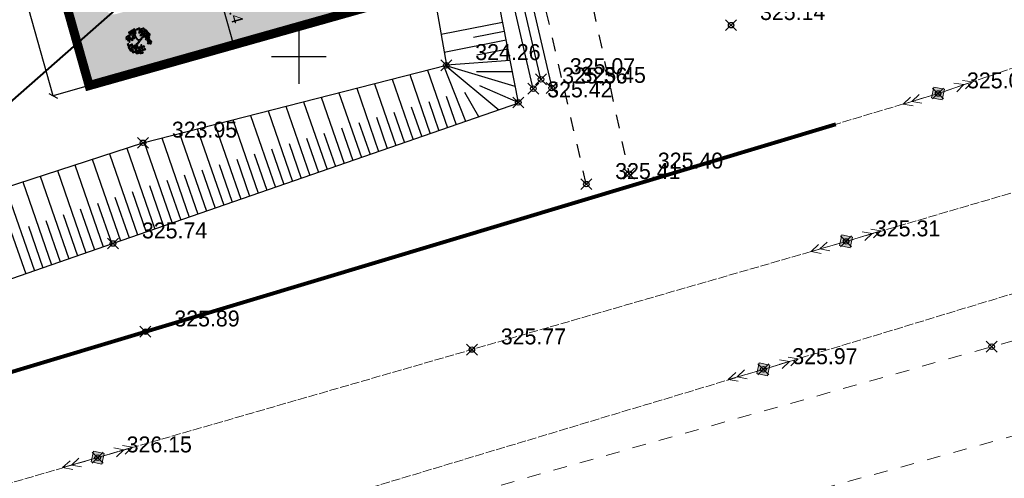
# Model space of a CAD drawing. Header units: metres. Extents: x 705573 to 711566, y 4301675 to 4311183.
# Tile 62 of 256: x 707613 to 707667, y 4308458 to 4308483. Entities that reach past the tile are written whole.
import ezdxf

# ---------------------------------------------------------------- set-up
doc = ezdxf.new("R2010")
doc.units = ezdxf.units.M
doc.header["$LTSCALE"] = 0.5
doc.header["$PDMODE"] = 35
doc.header["$PDSIZE"] = 0.3
for name, pattern in [('Auto_Street_NotBorder_Line_m1', [3, 1.5, -1.5]), ('Commnctn_Electr_VLP_High_Built_m1', [1, 1, 0]), ('JIS_09_08', [10.75, 8, -0.55, 0.55, -0.55, 0.55, -0.55]), ('Д_ТРОТ_ТРУБА', [3, 1.5, -1.5])]:
    doc.linetypes.add(name, pattern=pattern)
for name, color, linetype in [('(001) Сетка', 92, 'Continuous'), ('(004) Точки рельефа', 7, 'Continuous'), ('(025) Дорога', 7, 'Continuous'), ('(027) Гидрография', 7, 'Continuous'), ('(035) Откосы', 7, 'Continuous'), ('zelen', 69, 'Continuous')]:
    doc.layers.add(name, color=color, linetype=linetype)
doc.layers.add('AUTO#_ROADS_EXIST_L', color=7, linetype='Continuous', lineweight=15, true_color=0x000000)
doc.layers.add('COMMN_OBJCT_#####_B', color=7, linetype='Continuous', lineweight=15, true_color=0x000000)
for name, color, linetype, true_color in [('COMMN_OBJCT_ELCTR_B', 7, 'Continuous', 0x000000), ('COMMN_OBJCT_ELCTR_L', 7, 'Continuous', 0x000000), ('Штрих ГАЗОН', 7, 'Continuous', 0xc8e389)]:
    doc.layers.add(name, color=color, linetype=linetype, true_color=true_color)
doc.layers.add('Граница УЧАСТКА', color=7, linetype='Continuous', lineweight=140)
doc.styles.add('D-431', font='txt')
doc.styles.get("Standard").update_dxf_attribs({"font": 'times.ttf'})
doc.linetypes.add('FENCELINE1', pattern='A,6.35,-2.54,[133,ltypeshp.shx,S=2.54,R=0,X=-2.54,Y=0],-2.54,25.4', length=36.83)
doc.dimstyles.new('300', dxfattribs={"dimscale": 0.5, "dimtxt": 1.25, "dimasz": 0.75, "dimexe": 0, "dimexo": 0, "dimgap": 0.5, "dimtad": 1, "dimdec": 1, "dimzin": 0, "dimdsep": 46, "dimtxsty": 'Standard', "dimblk": 'OBLIQUE', "dimcen": 0, "dimclrd": 256, "dimclre": 256, "dimclrt": 256, "dimadec": 1, "dimazin": 0, "dimtfac": 1, "dimtdec": 1, "dimtofl": 0, "dimtmove": 0, "dimatfit": 3, "dimfxl": 3, "dimtfill": 2, "dimtfillclr": 7, "dimtolj": 1, "dimtzin": 0, "dimlwd": 25, "dimlwe": -1, "dimarcsym": 0})

# ---------------------------------------------------------------- blocks, each defined once
blk = doc.blocks.new('CommnctnPoleRCsquare_m1')
at = {"layer": 'COMMN_OBJCT_#####_B', "lineweight": 13, "true_color": 0xfffffe}
blk.add_hatch(color=7, dxfattribs=at).paths.add_polyline_path([(-0.6, 0.6), (-0.6, -0.6), (0.6, -0.6), (0.6, 0.6)])
at = {"layer": 'COMMN_OBJCT_#####_B', "lineweight": 13, "true_color": 0x000000}
blk.add_hatch(color=18, dxfattribs=at).paths.add_polyline_path([(-0.1, 0, 1), (0.1, 0, 1)])
at = {"layer": 'COMMN_OBJCT_#####_B', "color": 18, "lineweight": 9, "true_color": 0x000000}
blk.add_lwpolyline([(0.6, 0.6), (-0.6, 0.6), (-0.6, -0.6), (0.6, -0.6)], close=True, dxfattribs=at)
blk.add_circle((0, 0), 0.1, dxfattribs=at)
blk = doc.blocks.new('ElectricHighVLP_m1')
at = {"layer": 'COMMN_OBJCT_ELCTR_B', "color": 18, "linetype": 'Continuous', "lineweight": 20, "true_color": 0x000000}
for p, q in [((0, 0), (4, 0)), ((3, 0), (2, 0.5)), ((3, 0), (2, -0.5)), ((4, 0), (3, 0.5)), ((4, 0), (3, -0.5))]:
    blk.add_line(p, q, dxfattribs=at)
blk = doc.blocks.new('Setka')
at = {"layer": '(001) Сетка'}
for p, q in [((0, 1.5), (0, -1.5)), ((-1.5, 0), (1.5, 0))]:
    blk.add_line(p, q, dxfattribs=at)
blk = doc.blocks.new('z_98')
at = {"color": 92, "linetype": 'Continuous'}
for p, q in [((-283, 404), (-250, 431)), ((-280, 380), (-283, 404)), ((-251, 376), (-280, 380)), ((-221, 417), (-251, 376)), ((-250, 431), (-221, 417)), ((-222, 354), (-189, 381)), ((-219, 429), (-187, 456)), ((-216, 405), (-219, 429)), ((-187, 401), (-216, 405)), ((-189, 381), (-160, 366)), ((-187, 456), (-157, 442)), ((-157, 442), (-187, 401)), ((-158, 378), (-125, 405)), ((-155, 354), (-158, 378)), ((-96, 391), (-126, 350)), ((-125, 405), (-96, 391)), ((-95, 346), (-62, 373)), ((-62, 373), (-33, 358)), ((-1, 417), (16, 456)), ((14, 397), (-1, 417)), ((42, 407), (14, 397)), ((16, 456), (48, 457)), ((48, 457), (42, 407)), ((56, 418), (67, 445)), ((88, 379), (56, 418)), ((63, 350), (75, 377)), ((67, 445), (92, 442)), ((75, 377), (99, 374)), ((109, 404), (88, 379)), ((92, 442), (109, 404)), ((99, 374), (117, 336)), ((110, 404), (126, 444)), ((125, 384), (110, 404)), ((152, 395), (125, 384)), ((126, 444), (159, 445)), ((159, 445), (152, 395)), ((166, 406), (178, 433)), ((198, 367), (166, 406)), ((178, 433), (202, 430)), ((183, 389), (199, 428)), ((197, 369), (183, 389)), ((225, 380), (197, 369)), ((220, 391), (198, 367)), ((199, 428), (232, 430)), ((202, 430), (220, 391)), ((232, 430), (225, 380)), ((239, 390), (251, 418)), ((271, 351), (239, 390)), ((251, 418), (275, 415)), ((293, 376), (271, 351)), ((275, 415), (293, 376)), ((-474, 77), (-445, 92)), ((-472, 35), (-474, 77)), ((-451, 23), (-472, 35)), ((-455, 143), (-426, 157)), ((-453, 100), (-455, 143)), ((-432, 88), (-453, 100)), ((-430, 44), (-451, 23)), ((-445, 92), (-430, 44)), ((-438, 4), (-413, 48)), ((-408, -7), (-438, 4)), ((-436, 216), (-407, 231)), ((-435, 173), (-436, 216)), ((-413, 161), (-435, 173)), ((-411, 109), (-432, 88)), ((-426, 157), (-411, 109)), ((-417, 282), (-388, 296)), ((-416, 239), (-417, 282)), ((-394, 227), (-416, 239)), ((-393, 182), (-413, 161)), ((-413, 48), (-383, 47)), ((-378, 23), (-408, -7)), ((-407, 231), (-393, 182)), ((-400, 143), (-375, 187)), ((-370, 132), (-400, 143)), ((-374, 248), (-394, 227)), ((-389, 90), (-360, 104)), ((-388, 47), (-389, 90)), ((-388, 296), (-374, 248)), ((-366, 35), (-388, 47)), ((-383, 47), (-378, 23)), ((-375, 187), (-346, 186)), ((-370, 155), (-341, 170)), ((-340, 162), (-370, 132)), ((-369, 113), (-370, 155)), ((-347, 101), (-369, 113)), ((-345, 56), (-366, 35)), ((-360, 104), (-345, 56)), ((-353, 17), (-328, 61)), ((-323, 6), (-353, 17)), ((-327, 122), (-347, 101)), ((-346, 186), (-340, 162)), ((-343, 227), (-293, 234)), ((-334, 196), (-343, 227)), ((-341, 170), (-327, 122)), ((-340, 273), (-307, 300)), ((-336, 249), (-340, 273)), ((-307, 245), (-336, 249)), ((-292, 191), (-334, 196)), ((-328, 61), (-299, 60)), ((-293, 36), (-323, 6)), ((-322, 94), (-272, 100)), ((-312, 63), (-322, 94)), ((-319, 140), (-286, 166)), ((-315, 115), (-319, 140)), ((-286, 111), (-315, 115)), ((-270, 57), (-312, 63)), ((-307, 300), (-278, 286)), ((-278, 286), (-307, 245)), ((-299, 60), (-293, 36)), ((-293, 234), (-276, 210)), ((-276, 210), (-292, 191)), ((-287, 359), (-237, 365)), ((-277, 327), (-287, 359)), ((-286, 166), (-256, 152)), ((-256, 152), (-286, 111)), ((-235, 322), (-277, 327)), ((-276, 298), (-243, 325)), ((-273, 273), (-276, 298)), ((-243, 270), (-273, 273)), ((-272, 100), (-255, 76)), ((-255, 76), (-270, 57)), ((-255, 164), (-222, 191)), ((-251, 140), (-255, 164)), ((-222, 136), (-251, 140)), ((-243, 325), (-214, 310)), ((-214, 310), (-243, 270)), ((-237, 365), (-219, 341)), ((-219, 341), (-235, 322)), ((-225, 308), (-175, 314)), ((-216, 277), (-225, 308)), ((-219, 329), (-222, 354)), ((-222, 191), (-193, 177)), ((-193, 177), (-222, 136)), ((-189, 326), (-219, 329)), ((-174, 271), (-216, 277)), ((-160, 366), (-189, 326)), ((-188, 154), (-138, 161)), ((-178, 123), (-188, 154)), ((-184, 200), (-152, 227)), ((-181, 176), (-184, 200)), ((-152, 172), (-181, 176)), ((-136, 118), (-178, 123)), ((-175, 314), (-158, 290)), ((-158, 290), (-174, 271)), ((-162, 275), (-112, 282)), ((-152, 244), (-162, 275)), ((-158, 321), (-126, 348)), ((-155, 297), (-158, 321)), ((-126, 350), (-155, 354)), ((-126, 293), (-155, 297)), ((-110, 239), (-152, 244)), ((-152, 227), (-122, 213)), ((-122, 213), (-152, 172)), ((-138, 161), (-121, 137)), ((-121, 137), (-136, 118)), ((-126, 348), (-96, 334)), ((-96, 334), (-126, 293)), ((-121, 225), (-88, 252)), ((-117, 200), (-121, 225)), ((-88, 196), (-117, 200)), ((-112, 282), (-95, 258)), ((-95, 258), (-110, 239)), ((-91, 321), (-95, 346)), ((-62, 317), (-91, 321)), ((-88, 252), (-59, 237)), ((-59, 237), (-88, 196)), ((-33, 358), (-62, 317)), ((49, 283), (65, 323)), ((63, 263), (49, 283)), ((95, 311), (63, 350)), ((91, 274), (63, 263)), ((65, 323), (98, 324)), ((98, 324), (91, 274)), ((117, 336), (95, 311)), ((105, 285), (116, 312)), ((137, 246), (105, 285)), ((113, 217), (124, 244)), ((145, 178), (113, 217)), ((116, 312), (141, 309)), ((124, 244), (148, 241)), ((136, 238), (152, 277)), ((150, 218), (136, 238)), ((159, 270), (137, 246)), ((141, 309), (159, 270)), ((166, 202), (145, 178)), ((148, 241), (166, 202)), ((178, 228), (150, 218)), ((152, 277), (185, 278)), ((160, 102), (176, 141)), ((174, 82), (160, 102)), ((174, 338), (185, 365)), ((206, 299), (174, 338)), ((202, 92), (174, 82)), ((176, 141), (208, 142)), ((185, 278), (178, 228)), ((185, 365), (210, 362)), ((192, 239), (204, 266)), ((224, 200), (192, 239)), ((200, 171), (211, 199)), ((232, 132), (200, 171)), ((208, 142), (202, 92)), ((204, 266), (228, 263)), ((227, 323), (206, 299)), ((210, 362), (227, 323)), ((211, 199), (235, 195)), ((216, 103), (227, 130)), ((248, 64), (216, 103)), ((223, 35), (235, 62)), ((255, -4), (223, 35)), ((246, 225), (224, 200)), ((227, 130), (252, 127)), ((228, 263), (246, 225)), ((253, 157), (232, 132)), ((235, 195), (253, 157)), ((235, 62), (259, 59)), ((247, 323), (258, 350)), ((279, 284), (247, 323)), ((269, 89), (248, 64)), ((252, 127), (269, 89)), ((277, 21), (255, -4)), ((256, 180), (272, 219)), ((270, 160), (256, 180)), ((258, 350), (283, 347)), ((259, 59), (277, 21)), ((268, 325), (285, 364)), ((283, 305), (268, 325)), ((298, 170), (270, 160)), ((272, 219), (305, 220)), ((300, 308), (279, 284)), ((283, 347), (300, 308)), ((310, 316), (283, 305)), ((285, 364), (317, 366)), ((289, 39), (305, 78)), ((303, 19), (289, 39)), ((305, 220), (298, 170)), ((331, 29), (303, 19)), ((305, 78), (338, 79)), ((317, 366), (310, 316)), ((312, 181), (324, 208)), ((344, 142), (312, 181)), ((320, 113), (331, 141)), ((352, 74), (320, 113)), ((324, 208), (348, 205)), ((325, 326), (336, 354)), ((357, 287), (325, 326)), ((331, 141), (355, 137)), ((338, 79), (331, 29)), ((332, 258), (343, 286)), ((364, 219), (332, 258)), ((336, 354), (360, 351)), ((341, 203), (357, 242)), ((356, 183), (341, 203)), ((343, 286), (368, 283)), ((366, 167), (344, 142)), ((345, 40), (357, 67)), ((377, 1), (345, 40)), ((348, 205), (366, 167)), ((373, 99), (352, 74)), ((355, 137), (373, 99)), ((383, 193), (356, 183)), ((378, 312), (357, 287)), ((357, 242), (390, 243)), ((357, 67), (381, 64)), ((360, 351), (378, 312)), ((385, 244), (364, 219)), ((368, 283), (385, 244)), ((399, 26), (377, 1)), ((378, 59), (395, 98)), ((393, 39), (378, 59)), ((381, 64), (399, 26)), ((390, 243), (383, 193)), ((420, 49), (393, 39)), ((395, 98), (427, 99)), ((398, 204), (409, 231)), ((430, 165), (398, 204)), ((405, 136), (416, 163)), ((437, 97), (405, 136)), ((409, 231), (433, 228)), ((416, 163), (441, 160)), ((427, 99), (420, 49)), ((451, 189), (430, 165)), ((433, 228), (451, 189)), ((435, 60), (446, 87)), ((467, 21), (435, 60)), ((458, 121), (437, 97)), ((441, 160), (458, 121)), ((442, -8), (453, 19)), ((446, 87), (470, 84)), ((453, 19), (478, 16)), ((488, 46), (467, 21)), ((470, 84), (488, 46)), ((478, 16), (495, -22)), ((-457, -121), (-432, -100)), ((-447, -162), (-457, -121)), ((-453, -53), (-428, -32)), ((-442, -94), (-453, -53)), ((-423, -169), (-447, -162)), ((-419, -101), (-442, -94)), ((-432, -100), (-407, -144)), ((-428, -32), (-403, -76)), ((-407, -144), (-423, -169)), ((-403, -76), (-419, -101)), ((-415, -275), (-390, -254)), ((-405, -316), (-415, -275)), ((-410, -207), (-385, -186)), ((-400, -248), (-410, -207)), ((-407, -184), (-392, -136)), ((-375, -189), (-407, -184)), ((-381, -323), (-405, -316)), ((-376, -255), (-400, -248)), ((-392, -136), (-363, -131)), ((-390, -254), (-365, -298)), ((-385, -186), (-361, -230)), ((-365, -298), (-381, -323)), ((-361, -230), (-376, -255)), ((-352, -153), (-375, -189)), ((-366, -181), (-340, -161)), ((-355, -222), (-366, -181)), ((-365, -338), (-349, -290)), ((-332, -343), (-365, -338)), ((-363, -131), (-352, -153)), ((-361, -113), (-336, -93)), ((-350, -154), (-361, -113)), ((-332, -230), (-355, -222)), ((-327, -162), (-350, -154)), ((-349, -290), (-320, -285)), ((-340, -161), (-316, -205)), ((-336, -93), (-311, -137)), ((-316, -205), (-332, -230)), ((-309, -307), (-332, -343)), ((-311, -137), (-327, -162)), ((-320, -285), (-309, -307)), ((-319, -343), (-293, -322)), ((-308, -384), (-319, -343)), ((-315, -245), (-300, -197)), ((-283, -249), (-315, -245)), ((-314, -275), (-289, -254)), ((-303, -316), (-314, -275)), ((-311, -159), (-286, -138)), ((-301, -200), (-311, -159)), ((-307, -91), (-282, -70)), ((-296, -132), (-307, -91)), ((-280, -323), (-303, -316)), ((-277, -207), (-301, -200)), ((-300, -197), (-271, -192)), ((-273, -139), (-296, -132)), ((-293, -322), (-269, -366)), ((-289, -254), (-264, -298)), ((-286, -138), (-262, -182)), ((-269, -366), (-285, -391)), ((-260, -214), (-283, -249)), ((-282, -70), (-257, -114)), ((-264, -298), (-280, -323)), ((-262, -182), (-277, -207)), ((-257, -114), (-273, -139)), ((-271, -192), (-260, -214)), ((-268, -406), (-253, -358)), ((-264, -313), (-239, -292)), ((-254, -354), (-264, -313)), ((-261, -222), (-246, -174)), ((-229, -227), (-261, -222)), ((-260, -244), (-235, -224)), ((-249, -285), (-260, -244)), ((-230, -361), (-254, -354)), ((-253, -358), (-224, -353)), ((-226, -293), (-249, -285)), ((-246, -174), (-217, -169)), ((-239, -292), (-215, -336)), ((-235, -224), (-210, -268)), ((-215, -336), (-230, -361)), ((-206, -191), (-229, -227)), ((-210, -268), (-226, -293)), ((-224, -353), (-213, -375)), ((-217, -169), (-206, -191)), ((-214, -376), (-199, -328)), ((-206, -318), (-180, -297)), ((-195, -359), (-206, -318)), ((-203, -184), (-178, -163)), ((-193, -225), (-203, -184)), ((-201, -249), (-176, -229)), ((-190, -290), (-201, -249)), ((-199, -116), (-173, -95)), ((-188, -157), (-199, -116)), ((-199, -328), (-170, -323)), ((-172, -366), (-195, -359)), ((-169, -232), (-193, -225)), ((-167, -298), (-190, -290)), ((-165, -164), (-188, -157)), ((-159, -345), (-182, -381)), ((-180, -297), (-156, -341)), ((-178, -163), (-153, -207)), ((-176, -229), (-151, -273)), ((-173, -95), (-149, -139)), ((-156, -341), (-172, -366)), ((-170, -323), (-159, -345)), ((-153, -207), (-169, -232)), ((-151, -273), (-167, -298)), ((-149, -139), (-165, -164)), ((-155, -381), (-140, -333)), ((-153, -248), (-137, -199)), ((-121, -252), (-153, -248)), ((-140, -333), (-111, -328)), ((-137, -199), (-108, -194)), ((-100, -350), (-123, -386)), ((-98, -216), (-121, -252)), ((-117, -274), (-66, -270)), ((-108, -306), (-117, -274)), ((-111, -328), (-100, -350)), ((-108, -194), (-98, -216)), ((-66, -313), (-108, -306)), ((-93, -352), (-43, -348)), ((-85, -384), (-93, -352)), ((-66, -270), (-50, -294)), ((-50, -294), (-66, -313)), ((-56, -306), (-6, -301)), ((-48, -337), (-56, -306)), ((-6, -344), (-48, -337)), ((-43, -348), (-27, -372)), ((-7, -284), (0, -255)), ((31, -317), (-7, -284)), ((-6, -301), (10, -326)), ((10, -326), (-6, -344)), ((0, -255), (25, -254)), ((17, -362), (23, -333)), ((54, -395), (17, -362)), ((23, -333), (48, -332)), ((25, -254), (48, -289)), ((48, -289), (31, -317)), ((46, -302), (96, -297)), ((54, -333), (46, -302)), ((48, -332), (72, -367)), ((96, -340), (54, -333)), ((72, -367), (54, -395)), ((96, -297), (112, -322)), ((112, -322), (96, -340)), ((106, -334), (156, -329)), ((115, -365), (106, -334)), ((156, -372), (115, -365)), ((155, -311), (162, -283)), ((193, -345), (155, -311)), ((156, -329), (173, -354)), ((173, -354), (156, -372)), ((162, -283), (187, -282)), ((169, -52), (185, -13)), ((183, -72), (169, -52)), ((211, -62), (183, -72)), ((185, -13), (218, -12)), ((186, -397), (193, -368)), ((187, -282), (210, -317)), ((210, -317), (193, -345)), ((193, -368), (218, -367)), ((218, -12), (211, -62)), ((218, -367), (241, -403)), ((225, -51), (237, -24)), ((257, -90), (225, -51)), ((233, -119), (244, -91)), ((265, -158), (233, -119)), ((237, -24), (261, -27)), ((244, -91), (268, -95)), ((279, -65), (257, -90)), ((261, -27), (279, -65)), ((286, -133), (265, -158)), ((268, -95), (286, -133)), ((277, -57), (293, -18)), ((292, -77), (277, -57)), ((319, -67), (292, -77)), ((293, -18), (326, -17)), ((326, -17), (319, -67)), ((334, -56), (345, -29)), ((366, -95), (334, -56)), ((341, -124), (352, -97)), ((373, -163), (341, -124)), ((345, -29), (369, -32)), ((352, -97), (377, -100)), ((353, -28), (364, -1)), ((385, -67), (353, -28)), ((364, -1), (388, -4)), ((387, -70), (366, -95)), ((369, -32), (387, -70)), ((394, -138), (373, -163)), ((377, -100), (394, -138)), ((406, -42), (385, -67)), ((388, -4), (406, -42)), ((474, -47), (442, -8)), ((495, -22), (474, -47)), ((-285, -391), (-308, -384)), ((-236, -411), (-268, -406)), ((-213, -375), (-236, -411)), ((-182, -381), (-214, -376)), ((-211, -408), (-161, -403)), ((-202, -439), (-211, -408)), ((-161, -446), (-202, -439)), ((-161, -403), (-144, -428)), ((-144, -428), (-161, -446)), ((-123, -386), (-155, -381)), ((-150, -440), (-100, -435)), ((-142, -471), (-150, -440)), ((-100, -478), (-142, -471)), ((-101, -417), (-94, -388)), ((-63, -451), (-101, -417)), ((-100, -435), (-84, -460)), ((-84, -460), (-100, -478)), ((-94, -388), (-70, -388)), ((-43, -391), (-85, -384)), ((-70, -388), (-46, -423)), ((-46, -423), (-63, -451)), ((-27, -372), (-43, -391)), ((-33, -384), (18, -379)), ((-24, -416), (-33, -384)), ((18, -423), (-24, -416)), ((18, -379), (34, -404)), ((34, -404), (18, -423)), ((76, -388), (126, -383)), ((85, -419), (76, -388)), ((127, -426), (85, -419)), ((126, -383), (143, -408)), ((143, -408), (127, -426)), ((137, -420), (187, -415)), ((145, -451), (137, -420)), ((187, -458), (145, -451)), ((224, -430), (186, -397)), ((187, -415), (203, -439)), ((203, -439), (187, -458)), ((241, -403), (224, -430))]:
    blk.add_line(p, q, dxfattribs=at)
at = {"color": 33, "linetype": 'Continuous'}
for p, q in [((-221, 63), (-266, 93)), ((-221, 91), (-264, 116)), ((-104, 76), (-221, 91)), ((-106, 43), (-221, 63)), ((-42, 10), (-106, 43)), ((-26, 33), (-104, 76)), ((-26, -28), (-42, 10)), ((0, 0), (-26, 33)), ((0, 0), (78, 71)), ((24, -33), (68, 18)), ((68, 18), (106, 58)), ((78, 71), (101, 126)), ((101, 126), (122, 159)), ((106, 58), (127, 118)), ((122, 159), (146, 174)), ((127, 118), (162, 161)), ((162, 161), (202, 174)), ((-87, -124), (-120, -204)), ((-61, -139), (-92, -217)), ((-92, -217), (-73, -257)), ((-47, -98), (-87, -124)), ((-21, -121), (-61, -139)), ((-26, -28), (-47, -98)), ((24, -33), (-21, -121))]:
    blk.add_line(p, q, dxfattribs=at)
blk = doc.blocks.new('_Oblique')
at = {"color": 0, "linetype": 'ByBlock', "lineweight": -2}
blk.add_line((-0.5, -0.5), (0.5, 0.5), dxfattribs=at)
blk = doc.blocks.new('*D114')
at = {"transparency": 16777216}
for p, q in [((707625.523, 4308485.73), (707623.974, 4308485.293)), ((707626.401, 4308482.463), (707624.893, 4308482.038))]:
    blk.add_line(p, q, dxfattribs=at)
at = {"lineweight": 25, "transparency": 16777216}
blk.add_line((707623.974, 4308485.293), (707624.893, 4308482.038), dxfattribs=at)
at = {"layer": 'Defpoints', "color": 0, "transparency": 16777216}
for p in [(707625.523, 4308485.73), (707626.401, 4308482.463), (707624.893, 4308482.038)]:
    blk.add_point(p, dxfattribs=at)
at = {"lineweight": 25, "transparency": 16777216, "xscale": 0.375, "yscale": 0.375, "zscale": 0.375}
for p, rotation in [((707623.974, 4308485.293), 105.760043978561), ((707624.893, 4308482.038), 285.760043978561)]:
    blk.add_blockref('_Oblique', p, dxfattribs=dict(at, rotation=rotation))
at = {"lineweight": 30, "transparency": 16777216, "insert": (707624.975, 4308483.818), "char_height": 0.625, "attachment_point": 5, "rotation": 285.76, "bg_fill": 1, "box_fill_scale": 1.1, "bg_fill_color": 7, "bg_fill_true_color": 16777215, "bg_fill_transparency": 0}
blk.add_mtext('\\A1;3.4', dxfattribs=at)
blk = doc.blocks.new('*D152')
at = {"transparency": 16777216}
for p, q in [((707606.924, 4308515.412), (707604.949, 4308514.854)), ((707616.973, 4308479.803), (707614.999, 4308479.245))]:
    blk.add_line(p, q, dxfattribs=at)
at = {"lineweight": 25, "transparency": 16777216}
blk.add_line((707614.999, 4308479.245), (707604.949, 4308514.854), dxfattribs=at)
at = {"layer": 'Defpoints', "color": 0, "transparency": 16777216}
for p in [(707606.924, 4308515.412), (707604.949, 4308514.854), (707616.973, 4308479.803)]:
    blk.add_point(p, dxfattribs=at)
at = {"lineweight": 25, "transparency": 16777216, "xscale": 0.375, "yscale": 0.375, "zscale": 0.375}
for p, rotation in [((707604.949, 4308514.854), 105.7600439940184), ((707614.999, 4308479.245), 285.7600439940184)]:
    blk.add_blockref('_Oblique', p, dxfattribs=dict(at, rotation=rotation))
at = {"lineweight": 30, "transparency": 16777216, "insert": (707610.515, 4308497.203), "char_height": 0.625, "attachment_point": 5, "rotation": 285.76, "bg_fill": 1, "box_fill_scale": 1.1, "bg_fill_color": 7, "bg_fill_true_color": 16777215, "bg_fill_transparency": 0}
blk.add_mtext('\\A1;37.0', dxfattribs=at)

msp = doc.modelspace()

# ---------------------------------------------------------------- hatches: boundary and pattern name
at = {"layer": 'Штрих ГАЗОН', "lineweight": 0, "transparency": 33554610}
h = msp.add_hatch(color=64, dxfattribs=at)
h.dxf.hatch_style = 1
edge = h.paths.add_edge_path()
edge.add_line((707615.299, 4308504.146), (707615.163, 4308504.627))
edge.add_arc((707615.644, 4308504.763), 0.5, 105.76, 195.76, ccw=False)
edge.add_line((707615.508, 4308505.244), (707632.351, 4308509.997))
edge.add_line((707632.351, 4308509.997), (707639.109, 4308486.05))
edge.add_line((707639.109, 4308486.05), (707616.973, 4308479.803))
edge.add_line((707616.973, 4308479.803), (707606.924, 4308515.412))
edge.add_line((707606.924, 4308515.412), (707629.059, 4308521.659))
edge.add_line((707629.059, 4308521.659), (707631.536, 4308512.884))
edge.add_line((707631.536, 4308512.884), (707623.778, 4308510.695))
edge.add_arc((707623.643, 4308511.176), 0.5, 195.76, 285.76, ccw=False)
edge.add_line((707623.161, 4308511.041), (707622.645, 4308512.869))
edge.add_line((707622.645, 4308512.869), (707627.939, 4308514.363))
edge.add_line((707627.939, 4308514.363), (707626.961, 4308517.828))
edge.add_line((707626.961, 4308517.828), (707621.668, 4308516.334))
edge.add_line((707621.668, 4308516.334), (707621.26, 4308517.778))
edge.add_arc((707620.779, 4308517.642), 0.5, 15.76, 105.76)
edge.add_line((707620.643, 4308518.123), (707609.633, 4308515.016))
edge.add_arc((707609.769, 4308514.535), 0.5, 105.76, 195.76)
edge.add_line((707609.288, 4308514.399), (707617.844, 4308484.076))
edge.add_arc((707618.325, 4308484.212), 0.5, 195.76, 285.76)
edge.add_line((707618.461, 4308483.731), (707623.084, 4308485.037))
edge.add_line((707623.084, 4308485.037), (707629.433, 4308486.84))
edge.add_line((707629.433, 4308486.84), (707628.099, 4308491.555))
edge.add_line((707628.099, 4308491.555), (707621.75, 4308489.752))
edge.add_line((707621.75, 4308489.752), (707622.403, 4308487.443))
edge.add_line((707622.403, 4308487.443), (707620.672, 4308486.953))
edge.add_arc((707620.536, 4308487.434), 0.5, 195.76, 285.76, ccw=False)
edge.add_line((707620.055, 4308487.299), (707618.721, 4308492.019))
edge.add_line((707618.721, 4308492.019), (707628.002, 4308494.639))
edge.add_line((707628.002, 4308494.639), (707624.58, 4308506.765))
edge.add_line((707624.58, 4308506.765), (707615.299, 4308504.146))
h.paths.add_polyline_path([(707630.732, 4308489.591), (707630.026, 4308492.093), (707632.528, 4308492.799), (707633.234, 4308490.297)], flags=16)

# ---------------------------------------------------------------- linework, layer by layer
at = {"layer": '(025) Дорога', "linetype": 'Д_ТРОТ_ТРУБА', "flags": 128}
for points, elevation in [([(707616.102, 4308595.94), (707625.383, 4308563.154), (707632.154, 4308533.874), (707639.587, 4308507.228), (707646.578, 4308474.963)], 325.249), ([(707644.238, 4308474.392), (707636.829, 4308506.466), (707630.117, 4308533.517), (707623.247, 4308562.114), (707613.834, 4308595.307)], 325.407)]:
    msp.add_lwpolyline(points, dxfattribs=dict(at, elevation=elevation))
at = {"layer": '(027) Гидрография', "flags": 128}
for points, elevation in [([(707641.334, 4308479.631), (707635.291, 4308505.761), (707627.894, 4308533.542), (707620.814, 4308560.57), (707610.976, 4308596.39)], 325.359), ([(707611.848, 4308596.541), (707621.838, 4308560.864), (707628.891, 4308533.698), (707636.245, 4308505.821), (707642.34, 4308479.671)], 325.229)]:
    msp.add_lwpolyline(points, dxfattribs=dict(at, elevation=elevation))
at = {"layer": '(027) Гидрография', "color": 4, "elevation": 325.068, "flags": 128}
msp.add_lwpolyline([(707641.754, 4308480.145), (707635.773, 4308505.813), (707628.432, 4308533.645), (707621.404, 4308560.718), (707611.379, 4308596.44)], dxfattribs=at)
at = {"layer": '(035) Откосы'}
for p, q in [((707639.647, 4308483.263, 325.211), (707636.272, 4308482.6, 325.211)), ((707639.743, 4308482.776, 325.211), (707638.05, 4308482.443, 325.211)), ((707639.839, 4308482.288, 325.211), (707636.442, 4308481.621, 325.211)), ((707639.935, 4308481.8, 325.211), (707638.231, 4308481.466, 325.211)), ((707634.559, 4308480.403, 325.707), (707635.683, 4308477.158, 325.707)), ((707635.531, 4308480.651, 325.707), (707636.627, 4308477.485, 325.707)), ((707632.616, 4308479.906, 325.707), (707633.794, 4308476.504, 325.707)), ((707633.588, 4308480.155, 325.707), (707634.739, 4308476.831, 325.707)), ((707629.702, 4308479.161, 325.707), (707630.962, 4308475.524, 325.707)), ((707630.674, 4308479.409, 325.707), (707631.906, 4308475.85, 325.707)), ((707631.645, 4308479.658, 325.707), (707632.85, 4308476.177, 325.707)), ((707636.558, 4308479.212, 325.707), (707637.099, 4308477.649, 325.707)), ((707627.76, 4308478.664, 325.707), (707629.074, 4308474.87, 325.707)), ((707628.731, 4308478.913, 325.707), (707630.018, 4308475.197, 325.707)), ((707634.642, 4308478.637, 325.707), (707635.211, 4308476.995, 325.707)), ((707635.6, 4308478.924, 325.707), (707636.155, 4308477.322, 325.707)), ((707625.817, 4308478.167, 325.707), (707627.185, 4308474.216, 325.707)), ((707626.788, 4308478.416, 325.707), (707628.13, 4308474.543, 325.707)), ((707632.727, 4308478.061, 325.707), (707633.322, 4308476.341, 325.707)), ((707633.684, 4308478.349, 325.707), (707634.267, 4308476.668, 325.707)), ((707623.874, 4308477.671, 325.707), (707625.297, 4308473.562, 325.707)), ((707624.846, 4308477.919, 325.707), (707626.241, 4308473.889, 325.707)), ((707631.769, 4308477.774, 325.707), (707632.378, 4308476.014, 325.707)), ((707621.932, 4308477.174, 325.707), (707623.409, 4308472.908, 325.707)), ((707622.903, 4308477.422, 325.707), (707624.353, 4308473.235, 325.707)), ((707629.853, 4308477.198, 325.707), (707630.49, 4308475.36, 325.707)), ((707630.811, 4308477.486, 325.707), (707631.434, 4308475.687, 325.707)), ((707619.989, 4308476.677, 325.707), (707621.521, 4308472.254, 325.707)), ((707620.96, 4308476.925, 325.707), (707622.465, 4308472.581, 325.707)), ((707627.938, 4308476.623, 325.707), (707628.602, 4308474.706, 325.707)), ((707628.896, 4308476.911, 325.707), (707629.546, 4308475.033, 325.707)), ((707618.087, 4308476.063, 325.707), (707619.632, 4308471.6, 325.707)), ((707619.037, 4308476.372, 325.707), (707620.576, 4308471.927, 325.707)), ((707626.022, 4308476.048, 325.707), (707626.713, 4308474.052, 325.707)), ((707626.98, 4308476.335, 325.707), (707627.658, 4308474.379, 325.707)), ((707616.181, 4308475.443, 325.707), (707617.744, 4308470.946, 325.707)), ((707617.137, 4308475.754, 325.707), (707618.688, 4308471.273, 325.707)), ((707624.107, 4308475.472, 325.707), (707624.825, 4308473.398, 325.707)), ((707625.065, 4308475.76, 325.707), (707625.769, 4308473.725, 325.707)), ((707614.281, 4308474.825, 325.707), (707615.857, 4308470.29, 325.707)), ((707615.231, 4308475.134, 325.707), (707616.8, 4308470.618, 325.707)), ((707622.191, 4308474.897, 325.707), (707622.937, 4308472.745, 325.707)), ((707623.149, 4308475.185, 325.707), (707623.881, 4308473.071, 325.707)), ((707613.33, 4308474.515, 325.707), (707614.913, 4308469.962, 325.707)), ((707620.28, 4308474.309, 325.707), (707621.048, 4308472.091, 325.707)), ((707621.234, 4308474.609, 325.707), (707621.993, 4308472.418, 325.707)), ((707612.38, 4308474.206, 325.707), (707613.969, 4308469.634, 325.707)), ((707619.333, 4308473.991, 325.707), (707620.104, 4308471.764, 325.707)), ((707617.436, 4308473.354, 325.707), (707618.216, 4308471.11, 325.707)), ((707618.386, 4308473.672, 325.707), (707619.16, 4308471.437, 325.707)), ((707615.542, 4308472.716, 325.707), (707616.328, 4308470.454, 325.707)), ((707616.489, 4308473.035, 325.707), (707617.272, 4308470.782, 325.707)), ((707614.595, 4308472.398, 325.707), (707615.385, 4308470.126, 325.707)), ((707612.701, 4308471.761, 325.707), (707613.497, 4308469.47, 325.707)), ((707613.648, 4308472.079, 325.707), (707614.441, 4308469.798, 325.707))]:
    msp.add_line(p, q, dxfattribs=at)
at = {"layer": '(035) Откосы', "flags": 128}
for points, elevation in [([(707596.83, 4308503.517), (707626.602, 4308516.753), (707630.019, 4308518.43), (707631.496, 4308513.848), (707633.316, 4308510.942), (707636.576, 4308498.905), (707640.509, 4308478.875)], 325.211), ([(707599.083, 4308499.315), (707627.743, 4308513.565), (707630.582, 4308508.72), (707634.402, 4308493.346), (707636.565, 4308480.916)], 323.303), ([(707640.517, 4308478.832), (707618.283, 4308471.133), (707600.756, 4308465.042), (707579.589, 4308458.367), (707577.083, 4308458.968), (707575.847, 4308461.47), (707567.324, 4308487.787), (707567.143, 4308491.356), (707568.769, 4308493.447), (707572.489, 4308495.172), (707596.83, 4308503.517)], 325.707), ([(707598.543, 4308469.705), (707619.926, 4308476.661), (707636.565, 4308480.916), (707636.565, 4308480.916)], 323.744), ([(707637.638, 4308477.835), (707636.429, 4308480.881)], 325.707), ([(707640.337, 4308479.75), (707636.5, 4308480.899)], 325.211), ([(707639.445, 4308478.461), (707636.5, 4308480.899)], 325.707), ([(707640.056, 4308481.181), (707636.565, 4308480.916)], 325.211), ([(707640.18, 4308480.552), (707638.225, 4308480.552)], 325.211), ([(707640.509, 4308478.875), (707638.403, 4308479.785)], 325.211), ([(707638.347, 4308478.081), (707637.574, 4308479.426)], 325.707)]:
    msp.add_lwpolyline(points, dxfattribs=dict(at, elevation=elevation))
at = {"color": 1, "linetype": 'FENCELINE1', "lineweight": 30, "ltscale": 0.08, "elevation": 2.203}
msp.add_lwpolyline([(707631.536, 4308512.885), (707629.06, 4308521.659), (707606.924, 4308515.412), (707616.973, 4308479.803), (707639.109, 4308486.05), (707632.351, 4308509.997)], dxfattribs=at)
at = {"color": 7, "lineweight": 40, "flags": 128}
msp.add_lwpolyline([(707624.926, 4308489.731), (707611.226, 4308477.662), (707594.986, 4308477.662)], dxfattribs=at)
at = {"color": 1, "lineweight": 80, "elevation": 325.711, "flags": 128}
msp.add_lwpolyline([(707586.063, 4308456.071), (707657.926, 4308477.681)], dxfattribs=at)
at = {"color": 0, "linetype": 'ByBlock', "lineweight": -2, "transparency": 16777216}
for p in [(707652.181, 4308483.119, 325.139), (707636.565, 4308480.916, 324.257), (707641.754, 4308480.145, 325.068), (707641.334, 4308479.631, 325.359), (707642.34, 4308479.671, 325.448), (707663.533, 4308479.367, 325.079), (707640.509, 4308478.875, 325.421), (707619.926, 4308476.661, 323.948), (707646.578, 4308474.963, 325.402), (707644.238, 4308474.392, 325.407), (707618.283, 4308471.133, 325.743), (707658.486, 4308471.245, 325.308), (707620.06, 4308466.294, 325.892), (707666.473, 4308465.467, 325.694), (707637.965, 4308465.312, 325.771), (707653.95, 4308464.224, 325.969), (707617.443, 4308459.38, 326.15)]:
    msp.add_point(p, dxfattribs=at)
at = {"layer": 'AUTO#_ROADS_EXIST_L', "linetype": 'Auto_Street_NotBorder_Line_m1', "lineweight": 15, "flags": 128}
for points, elevation in [([(708144.126, 4308568.435), (708144.126, 4308568.435), (708147.799, 4308622.715), (708135.298, 4308615.727), (708115.34, 4308601.85), (708068.41, 4308582.072), (708018.295, 4308564.616), (707981.449, 4308553.682), (707918.088, 4308533.035), (707879.635, 4308521.878), (707812.555, 4308500.587), (707561.451, 4308431.232)], 326.289), ([(707560.163, 4308435.464), (707811.659, 4308506.441), (707878.313, 4308526.754), (707916.666, 4308537.594), (707980.147, 4308559.782), (708015.887, 4308570.726), (708066.59, 4308587.394), (708112.982, 4308606.026), (708121.867, 4308613.173), (708120.084, 4308617.452), (708114.106, 4308619.878)], 326.285)]:
    msp.add_lwpolyline(points, dxfattribs=dict(at, elevation=elevation))
at = {"layer": 'COMMN_OBJCT_ELCTR_L', "linetype": 'Commnctn_Electr_VLP_High_Built_m1', "lineweight": 20, "flags": 128}
for points, elevation in [([(707559.857, 4308436.469), (707591.057, 4308445.274), (707653.95, 4308464.224), (707719.826, 4308484.231), (707783.035, 4308503.658), (707846.224, 4308523.491), (707914.765, 4308544.825), (707979.96, 4308565.054), (708042.477, 4308584.491), (708135.818, 4308613.314), (708166.739, 4308624.854), (708194.357, 4308635.494), (708173.508, 4308716.069)], 326.463), ([(707556.588, 4308447.208), (707663.533, 4308479.367), (707719.586, 4308498.429), (707775.514, 4308516.831), (707832.756, 4308535.152), (708068.359, 4308609.08), (708068.718, 4308615.687)], 325.711), ([(707558.157, 4308442.053), (707617.443, 4308459.38), (707658.486, 4308471.245), (707724.913, 4308490.743), (707762.189, 4308501.701), (707808.647, 4308514.861), (707843.269, 4308525.788)], 325.918)]:
    msp.add_lwpolyline(points, dxfattribs=dict(at, elevation=elevation))
at = {"layer": 'Граница УЧАСТКА', "linetype": 'JIS_09_08', "lineweight": 30, "ltscale": 1.5, "const_width": 0.5, "elevation": -321.744}
msp.add_lwpolyline([(707639.109, 4308486.05), (707629.06, 4308521.659), (707606.924, 4308515.412), (707616.973, 4308479.803)], close=True, dxfattribs=at)

# ---------------------------------------------------------------- block references
at = {"layer": '(001) Сетка'}
msp.add_blockref('Setka', (707628.465, 4308481.396), dxfattribs=at)
at = {"layer": 'COMMN_OBJCT_#####_B', "color": 18, "true_color": 0x000000, "xscale": 0.5, "yscale": 0.5, "zscale": 0.5, "rotation": 347.8261480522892}
for p in [(707663.533, 4308479.367, -1.384), (707658.486, 4308471.245, -1.155), (707653.95, 4308464.224, -0.494), (707617.443, 4308459.38, -0.545)]:
    msp.add_blockref('CommnctnPoleRCsquare_m1', p, dxfattribs=at)
at = {"layer": 'COMMN_OBJCT_ELCTR_B'}
for p, xscale, yscale, zscale, rotation in [((707663.533, 4308479.367, -1.384), 0.5, 0.5, 0.5, 18.89949826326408), ((707663.533, 4308479.367, -1.384), 0.4999999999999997, 0.4999999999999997, 0.4999999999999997, 196.7452743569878), ((707658.486, 4308471.245, -1.155), 0.5, 0.5, 0.5, 16.7749167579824), ((707658.486, 4308471.245, -1.155), 0.4999999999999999, 0.4999999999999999, 0.4999999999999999, 195.9551830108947), ((707653.95, 4308464.224, -0.494), 0.5, 0.5, 0.5, 16.7749167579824), ((707653.95, 4308464.224, -0.494), 0.4999999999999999, 0.4999999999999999, 0.4999999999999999, 195.9551830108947), ((707617.443, 4308459.38, -0.545), 0.5, 0.5, 0.5, 16.7749167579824), ((707617.443, 4308459.38, -0.545), 0.4999999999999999, 0.4999999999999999, 0.4999999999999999, 195.9551830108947)]:
    msp.add_blockref('ElectricHighVLP_m1', p, dxfattribs=dict(at, xscale=xscale, yscale=yscale, zscale=zscale, rotation=rotation))
at = {"layer": 'zelen', "xscale": -0.001463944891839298, "yscale": 0.001463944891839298, "zscale": 0.001463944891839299, "rotation": 105.7600439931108}
msp.add_blockref('z_98', (707619.695, 4308482.264, 2.203), dxfattribs=at)

# ---------------------------------------------------------------- texts
at = {"layer": '(004) Точки рельефа', "style": 'D-431'}
for s, p in [('325.14', (707653.767, 4308483.401, 325.139)), ('324.26', (707638.151, 4308481.201, 324.257)), ('325.07', (707643.34, 4308480.428, 325.068)), ('325.36', (707642.92, 4308479.916, 325.359)), ('325.45', (707643.926, 4308479.952, 325.448)), ('325.08', (707665.119, 4308479.65, 325.079)), ('325.42', (707642.095, 4308479.156, 325.421)), ('323.95', (707621.512, 4308476.945, 323.948)), ('325.40', (707648.164, 4308475.246, 325.402)), ('325.41', (707645.824, 4308474.673, 325.407)), ('325.74', (707619.869, 4308471.414, 325.743)), ('325.31', (707660.072, 4308471.526, 325.308)), ('325.89', (707621.646, 4308466.579, 325.892)), ('325.77', (707639.551, 4308465.594, 325.771)), ('325.97', (707655.536, 4308464.508, 325.969)), ('326.15', (707619.029, 4308459.665, 326.15))]:
    msp.add_text(s, height=0.875, dxfattribs=at).set_placement(p)

# ---------------------------------------------------------------- dimensions: what is measured, and where the dimension line sits
at = {"color": 4, "lineweight": 30}
dim = msp.add_aligned_dim(p1=(707616.973, 4308479.803, 2.203), p2=(707606.924, 4308515.412, 2.203), distance=2.052, dimstyle='300', dxfattribs=at)
dim.commit()
dim.dimension.update_dxf_attribs({"geometry": '*D152', "text_midpoint": (707610.515, 4308497.203, 2.203)})
dim = msp.add_linear_dim(base=(707624.893, 4308482.038, 2.203), p1=(707625.523, 4308485.73, 2.203), p2=(707626.401, 4308482.463, 2.203), angle=285.76, dimstyle='300', override={"dimtmove": 1}, dxfattribs=at)
dim.commit()
dim.dimension.update_dxf_attribs({"geometry": '*D114', "text_midpoint": (707624.975, 4308483.818, 2.203)})

doc.saveas('drawing.dxf')
